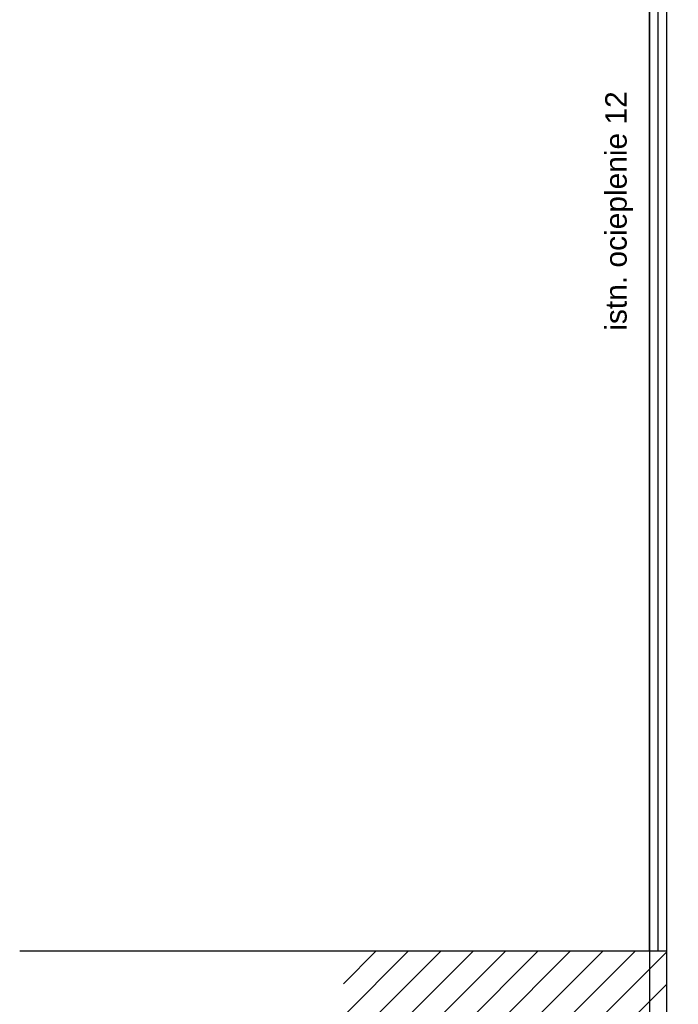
# Model space of a CAD drawing. Header units: millimetres. Extents: x -94648 to 68781, y -29623 to 11990.
# Tile 43 of 181: x -37063 to -36606, y -13374 to -12691. Entities that reach past the tile are written whole.
import ezdxf

# ---------------------------------------------------------------- set-up
doc = ezdxf.new("R2010")
doc.units = ezdxf.units.MM
doc.linetypes.add('BUD', pattern=[0])
doc.layers.add('-podklad', color=8, linetype='Continuous')
doc.layers.add('Wykonawcze', color=7, linetype='Continuous', lineweight=15)
doc.styles.get("Standard").update_dxf_attribs({"font": 'arial.ttf'})
doc.linetypes.add('ZIGZAG', pattern='A,0.00254,-5.08,[131,ltypeshp.shx,S=5.08,R=0,X=-5.08,Y=0],-10.16,[131,ltypeshp.shx,S=5.08,R=180,X=5.08,Y=0],-5.08', length=20.32254)

# ---------------------------------------------------------------- blocks, each defined once
blk = doc.blocks.new('Goscim_parter')
at = {"linetype": 'BUD'}
h = blk.add_hatch(dxfattribs=at)
h.set_pattern_fill('ANSI31', color=8, scale=5)
h.set_pattern_definition([(45, (-40335.458, -1321.089), (-11.22532, 11.22532), [])])
h.paths.add_polyline_path([(-36614.06, -13337.24), (-36838.35, -13337.24), (-36838.35, -14323.74), (-36614.06, -14323.74)])
h.paths.add_polyline_path([(-36834.38, -14191.05), (-36666.64, -14191.05), (-36666.64, -14160.45), (-36834.38, -14160.45)], flags=24)
at = {"color": 8, "linetype": 'BUD'}
for p, q in [((-36626.06, -13337.24), (-36626.06, -12350.74)), ((-36614.06, -14311.74), (-36614.06, -12362.74))]:
    blk.add_line(p, q, dxfattribs=at)
at = {"color": 8, "linetype": 'ZIGZAG'}
blk.add_line((-36620.06, -13337.24), (-36620.06, -12356.74), dxfattribs=at)
at = {"color": 8}
blk.add_lwpolyline([(-34840.06, -14323.74), (-34840.06, -13943.36), (-35275.06, -13943.36), (-35263.06, -12350.74), (-36626.06, -12350.74), (-36626.06, -14323.74)], close=True, dxfattribs=at)
at = {"color": 8, "linetype": 'BUD'}
blk.add_lwpolyline([(-36614.06, -13337.24), (-37062.65, -13337.24)], dxfattribs=at)
at = {"layer": 'Wykonawcze', "color": 8, "insert": (-36647.18, -12929.25), "char_height": 14.85, "width": 210.5914, "attachment_point": 4, "rotation": 90}
blk.add_mtext('\\pxqc;istn. ocieplenie 12', dxfattribs=at)

msp = doc.modelspace()

# ---------------------------------------------------------------- block references
at = {"layer": '-podklad'}
msp.add_blockref('Goscim_parter', (0, 0), dxfattribs=at)

doc.saveas('drawing.dxf')
